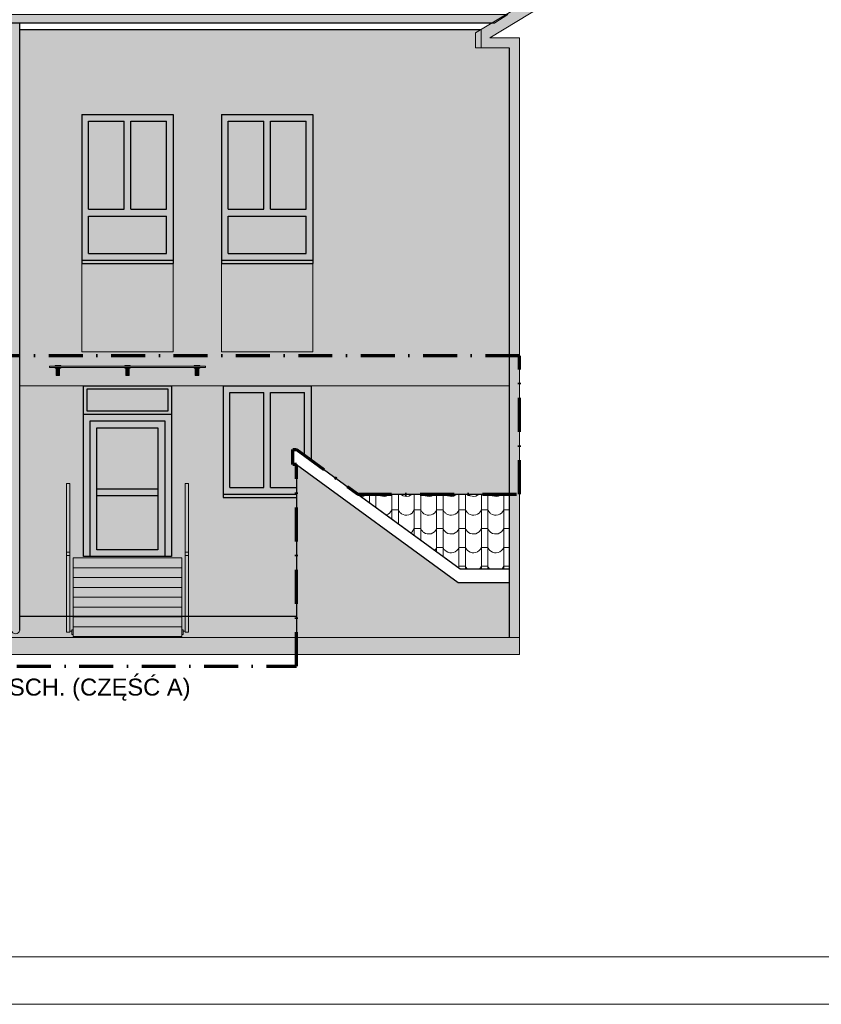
# Model space of a CAD drawing. Header units: millimetres. Extents: x -29624 to 9939, y -6894 to 6495.
# Tile 93 of 243: x -7378 to -6196, y -6894 to -5443. Entities that reach past the tile are written whole.
import ezdxf

# ---------------------------------------------------------------- set-up
doc = ezdxf.new("R2010")
doc.units = ezdxf.units.MM
doc.header["$MEASUREMENT"] = 0
doc.linetypes.add('Kropki i Kreski', pattern=[920, 500, -200, 20, -200])
for name, color, linetype in [('810-G Ogólne', 7, 'Continuous'), ('830-G Teksty Etykiety', 7, 'Continuous'), ('990-D Import IFC', 7, 'Continuous')]:
    doc.layers.add(name, color=color, linetype=linetype)
for name, color, linetype, lineweight in [('A_cienkie', 130, 'Continuous', 9), ('A_opisy', 81, 'Continuous', 13), ('A_widokowe', 160, 'Continuous', 18)]:
    doc.layers.add(name, color=color, linetype=linetype, lineweight=lineweight)
for name, color, linetype, lineweight, true_color in [('A_grafitowy', 7, 'Continuous', 5, 0x7a7a7a), ('A_szkło okna', 7, 'Continuous', 9, 0x8fe4ea), ('A_zakres opracowania', 7, 'Continuous', 70, 0xe00038)]:
    doc.layers.add(name, color=color, linetype=linetype, lineweight=lineweight, true_color=true_color)
doc.styles.add('STYL_AUTOMATYCZNY_2', font='arialbd.ttf')

# ---------------------------------------------------------------- blocks, each defined once
blk = doc.blocks.new('*X1832', base_point=(515069, 47310))
at = {"layer": '990-D Import IFC', "color": 251, "linetype": 'Continuous', "lineweight": 13, "true_color": 0x6a6a6a}
for p, q in [((532052, -49272), (532072, -49273)), ((532072, -49273), (532100, -49269)), ((532100, -49269), (532126, -49257)), ((532126, -49257), (532149, -49241)), ((532181, -49241), (532181, -49363)), ((532277, -49241), (532277, -49363)), ((532310, -49241), (532315, -49245)), ((532315, -49245), (532322, -49251)), ((532322, -49251), (532347, -49264)), ((532347, -49264), (532374, -49272)), ((532374, -49272), (532402, -49273)), ((532402, -49273), (532430, -49269)), ((532430, -49269), (532456, -49257)), ((532456, -49257), (532479, -49241)), ((532511, -49241), (532511, -49363)), ((532607, -49241), (532607, -49363)), ((532640, -49241), (532645, -49245)), ((532645, -49245), (532652, -49251)), ((532652, -49251), (532677, -49264)), ((532677, -49264), (532704, -49272)), ((532704, -49272), (532732, -49273)), ((532732, -49273), (532760, -49269)), ((532760, -49269), (532786, -49257)), ((532786, -49257), (532809, -49241)), ((532841, -49241), (532841, -49363)), ((532937, -49241), (532937, -49363)), ((532970, -49241), (532975, -49245)), ((532975, -49245), (532982, -49251)), ((532982, -49251), (533007, -49264)), ((533007, -49264), (533034, -49272)), ((533034, -49272), (533062, -49273)), ((533062, -49273), (533090, -49269)), ((533090, -49269), (533116, -49257)), ((533116, -49257), (533139, -49241)), ((533171, -49241), (533171, -49363)), ((533267, -49241), (533267, -49363)), ((533300, -49241), (533305, -49245)), ((533305, -49245), (533312, -49251)), ((533312, -49251), (533337, -49264)), ((533337, -49264), (533364, -49272)), ((533364, -49272), (533392, -49273)), ((533392, -49273), (533420, -49269)), ((533420, -49269), (533446, -49257)), ((533446, -49257), (533469, -49241)), ((533501, -49241), (533501, -49363)), ((533597, -49241), (533597, -49363)), ((533630, -49241), (533635, -49245)), ((533635, -49245), (533642, -49251)), ((533642, -49251), (533667, -49264)), ((533667, -49264), (533694, -49272)), ((533694, -49272), (533722, -49273)), ((533722, -49273), (533750, -49269)), ((533750, -49269), (533776, -49257)), ((533776, -49257), (533799, -49241)), ((533831, -49241), (533831, -49363)), ((533927, -49241), (533927, -49363)), ((533960, -49241), (533965, -49245)), ((533965, -49245), (533972, -49251)), ((533972, -49251), (533997, -49264)), ((533997, -49264), (534024, -49272)), ((534024, -49272), (534052, -49273)), ((534052, -49273), (534080, -49269)), ((534080, -49269), (534106, -49257)), ((534106, -49257), (534129, -49241)), ((534161, -49241), (534161, -49363)), ((532181, -49363), (532181, -49367)), ((532277, -49363), (532277, -49437)), ((532479, -49518), (532498, -49496)), ((532498, -49496), (532511, -49471)), ((532511, -49363), (532511, -49608)), ((532559, -49471), (532511, -49471)), ((532607, -49471), (532559, -49471)), ((532607, -49363), (532607, -49640)), ((532607, -49471), (532611, -49480)), ((532611, -49480), (532615, -49488)), ((532615, -49488), (532620, -49495)), ((532620, -49495), (532626, -49503)), ((532809, -49518), (532828, -49496)), ((532828, -49496), (532841, -49471)), ((532841, -49363), (532841, -49640)), ((532889, -49471), (532841, -49471)), ((532937, -49471), (532889, -49471)), ((532937, -49363), (532937, -49640)), ((532937, -49471), (532941, -49480)), ((532941, -49480), (532945, -49488)), ((532945, -49488), (532950, -49495)), ((532950, -49495), (532956, -49503)), ((533139, -49518), (533158, -49496)), ((533158, -49496), (533171, -49471)), ((533171, -49363), (533171, -49640)), ((533219, -49471), (533171, -49471)), ((533267, -49471), (533219, -49471)), ((533267, -49363), (533267, -49640)), ((533267, -49471), (533271, -49480)), ((533271, -49480), (533275, -49488)), ((533275, -49488), (533280, -49495)), ((533280, -49495), (533286, -49503)), ((533469, -49518), (533488, -49496)), ((533488, -49496), (533501, -49471)), ((533501, -49363), (533501, -49640)), ((533549, -49471), (533501, -49471)), ((533597, -49471), (533549, -49471)), ((533597, -49363), (533597, -49640)), ((533597, -49471), (533601, -49480)), ((533601, -49480), (533605, -49488)), ((533605, -49488), (533610, -49495)), ((533610, -49495), (533616, -49503)), ((533799, -49518), (533818, -49496)), ((533818, -49496), (533831, -49471)), ((533831, -49363), (533831, -49640)), ((533879, -49471), (533831, -49471)), ((533927, -49471), (533879, -49471)), ((533927, -49363), (533927, -49640)), ((533927, -49471), (533931, -49480)), ((533931, -49480), (533935, -49488)), ((533935, -49488), (533940, -49495)), ((533940, -49495), (533946, -49503)), ((534129, -49518), (534148, -49496)), ((534148, -49496), (534161, -49471)), ((534161, -49363), (534161, -49640)), ((534209, -49471), (534161, -49471)), ((534244, -49471), (534209, -49471)), ((532427, -49546), (532430, -49546)), ((532430, -49546), (532456, -49534)), ((532456, -49534), (532479, -49518)), ((532607, -49640), (532607, -49678)), ((532626, -49503), (532631, -49510)), ((532631, -49510), (532638, -49516)), ((532638, -49516), (532645, -49522)), ((532645, -49522), (532652, -49528)), ((532652, -49528), (532677, -49541)), ((532677, -49541), (532704, -49549)), ((532704, -49549), (532732, -49550)), ((532732, -49550), (532760, -49546)), ((532760, -49546), (532786, -49534)), ((532786, -49534), (532809, -49518)), ((532841, -49640), (532841, -49848)), ((532937, -49640), (532937, -49917)), ((532956, -49503), (532961, -49510)), ((532961, -49510), (532968, -49516)), ((532968, -49516), (532975, -49522)), ((532975, -49522), (532982, -49528)), ((532982, -49528), (533007, -49541)), ((533007, -49541), (533034, -49549)), ((533034, -49549), (533062, -49550)), ((533062, -49550), (533090, -49546)), ((533090, -49546), (533116, -49534)), ((533116, -49534), (533139, -49518)), ((533171, -49640), (533171, -49917)), ((533267, -49640), (533267, -49917)), ((533286, -49503), (533291, -49510)), ((533291, -49510), (533298, -49516)), ((533298, -49516), (533305, -49522)), ((533305, -49522), (533312, -49528)), ((533312, -49528), (533337, -49541)), ((533337, -49541), (533364, -49549)), ((533364, -49549), (533392, -49550)), ((533392, -49550), (533420, -49546)), ((533420, -49546), (533446, -49534)), ((533446, -49534), (533469, -49518)), ((533501, -49640), (533501, -49917)), ((533597, -49640), (533597, -49917)), ((533616, -49503), (533621, -49510)), ((533621, -49510), (533628, -49516)), ((533628, -49516), (533635, -49522)), ((533635, -49522), (533642, -49528)), ((533642, -49528), (533667, -49541)), ((533667, -49541), (533694, -49549)), ((533694, -49549), (533722, -49550)), ((533722, -49550), (533750, -49546)), ((533750, -49546), (533776, -49534)), ((533776, -49534), (533799, -49518)), ((533831, -49640), (533831, -49917)), ((533927, -49640), (533927, -49917)), ((533946, -49503), (533951, -49510)), ((533951, -49510), (533958, -49516)), ((533958, -49516), (533965, -49522)), ((533965, -49522), (533972, -49528)), ((533972, -49528), (533997, -49541)), ((533997, -49541), (534024, -49549)), ((534024, -49549), (534052, -49550)), ((534052, -49550), (534080, -49546)), ((534080, -49546), (534106, -49534)), ((534106, -49534), (534129, -49518)), ((534161, -49640), (534161, -49917)), ((532809, -49795), (532828, -49773)), ((532828, -49773), (532841, -49748)), ((532889, -49748), (532841, -49748)), ((532937, -49748), (532889, -49748)), ((532937, -49748), (532941, -49757)), ((532941, -49757), (532945, -49765)), ((532945, -49765), (532950, -49772)), ((532950, -49772), (532956, -49780)), ((532956, -49780), (532961, -49787)), ((532961, -49787), (532968, -49793)), ((533139, -49795), (533158, -49773)), ((533158, -49773), (533171, -49748)), ((533219, -49748), (533171, -49748)), ((533267, -49748), (533219, -49748)), ((533267, -49748), (533271, -49757)), ((533271, -49757), (533275, -49765)), ((533275, -49765), (533280, -49772)), ((533280, -49772), (533286, -49780)), ((533286, -49780), (533291, -49787)), ((533291, -49787), (533298, -49793)), ((533469, -49795), (533488, -49773)), ((533488, -49773), (533501, -49748)), ((533549, -49748), (533501, -49748)), ((533597, -49748), (533549, -49748)), ((533597, -49748), (533601, -49757)), ((533601, -49757), (533605, -49765)), ((533605, -49765), (533610, -49772)), ((533610, -49772), (533616, -49780)), ((533616, -49780), (533621, -49787)), ((533621, -49787), (533628, -49793)), ((533799, -49795), (533818, -49773)), ((533818, -49773), (533831, -49748)), ((533879, -49748), (533831, -49748)), ((533927, -49748), (533879, -49748)), ((533927, -49748), (533931, -49757)), ((533931, -49757), (533935, -49765)), ((533935, -49765), (533940, -49772)), ((533940, -49772), (533946, -49780)), ((533946, -49780), (533951, -49787)), ((533951, -49787), (533958, -49793)), ((534129, -49795), (534148, -49773)), ((534148, -49773), (534161, -49748)), ((534209, -49748), (534161, -49748)), ((534244, -49748), (534209, -49748)), ((532789, -49810), (532809, -49795)), ((532937, -49917), (532937, -49918)), ((532968, -49793), (532975, -49799)), ((532975, -49799), (532982, -49805)), ((532982, -49805), (533007, -49818)), ((533007, -49818), (533034, -49826)), ((533034, -49826), (533062, -49827)), ((533062, -49827), (533090, -49823)), ((533090, -49823), (533116, -49811)), ((533116, -49811), (533139, -49795)), ((533171, -49917), (533171, -50089)), ((533267, -49917), (533267, -50159)), ((533298, -49793), (533305, -49799)), ((533305, -49799), (533312, -49805)), ((533312, -49805), (533337, -49818)), ((533337, -49818), (533364, -49826)), ((533364, -49826), (533392, -49827)), ((533392, -49827), (533420, -49823)), ((533420, -49823), (533446, -49811)), ((533446, -49811), (533469, -49795)), ((533501, -49917), (533501, -50194)), ((533597, -49917), (533597, -50194)), ((533628, -49793), (533635, -49799)), ((533635, -49799), (533642, -49805)), ((533642, -49805), (533667, -49818)), ((533667, -49818), (533694, -49826)), ((533694, -49826), (533722, -49827)), ((533722, -49827), (533750, -49823)), ((533750, -49823), (533776, -49811)), ((533776, -49811), (533799, -49795)), ((533831, -49917), (533831, -50194)), ((533927, -49917), (533927, -50194)), ((533958, -49793), (533965, -49799)), ((533965, -49799), (533972, -49805)), ((533972, -49805), (533997, -49818)), ((533997, -49818), (534024, -49826)), ((534024, -49826), (534052, -49827)), ((534052, -49827), (534080, -49823)), ((534080, -49823), (534106, -49811)), ((534106, -49811), (534129, -49795)), ((534161, -49917), (534161, -50194)), ((533143, -50068), (533158, -50050)), ((533158, -50050), (533171, -50025)), ((533219, -50025), (533171, -50025)), ((533267, -50025), (533219, -50025)), ((533267, -50025), (533271, -50034)), ((533271, -50034), (533275, -50042)), ((533275, -50042), (533280, -50049)), ((533280, -50049), (533286, -50057)), ((533286, -50057), (533291, -50064)), ((533291, -50064), (533298, -50070)), ((533298, -50070), (533305, -50076)), ((533305, -50076), (533312, -50082)), ((533446, -50088), (533469, -50072)), ((533469, -50072), (533488, -50050)), ((533488, -50050), (533501, -50025)), ((533549, -50025), (533501, -50025)), ((533597, -50025), (533549, -50025)), ((533597, -50025), (533601, -50034)), ((533601, -50034), (533605, -50042)), ((533605, -50042), (533610, -50049)), ((533610, -50049), (533616, -50057)), ((533616, -50057), (533621, -50064)), ((533621, -50064), (533628, -50070)), ((533628, -50070), (533635, -50076)), ((533635, -50076), (533642, -50082)), ((533776, -50088), (533799, -50072)), ((533799, -50072), (533818, -50050)), ((533818, -50050), (533831, -50025)), ((533879, -50025), (533831, -50025)), ((533927, -50025), (533879, -50025)), ((533927, -50025), (533931, -50034)), ((533931, -50034), (533935, -50042)), ((533935, -50042), (533940, -50049)), ((533940, -50049), (533946, -50057)), ((533946, -50057), (533951, -50064)), ((533951, -50064), (533958, -50070)), ((533958, -50070), (533965, -50076)), ((533965, -50076), (533972, -50082)), ((534106, -50088), (534129, -50072)), ((534129, -50072), (534148, -50050)), ((534148, -50050), (534161, -50025)), ((534209, -50025), (534161, -50025)), ((534244, -50025), (534209, -50025)), ((533312, -50082), (533337, -50095)), ((533337, -50095), (533364, -50103)), ((533364, -50103), (533392, -50104)), ((533392, -50104), (533420, -50100)), ((533420, -50100), (533446, -50088)), ((533501, -50194), (533501, -50329)), ((533597, -50194), (533597, -50341)), ((533642, -50082), (533667, -50095)), ((533667, -50095), (533694, -50103)), ((533694, -50103), (533722, -50104)), ((533722, -50104), (533750, -50100)), ((533750, -50100), (533776, -50088)), ((533831, -50194), (533831, -50341)), ((533927, -50194), (533927, -50341)), ((533972, -50082), (533997, -50095)), ((533997, -50095), (534024, -50103)), ((534024, -50103), (534052, -50104)), ((534052, -50104), (534080, -50100)), ((534080, -50100), (534106, -50088)), ((534161, -50194), (534161, -50341)), ((533491, -50322), (533501, -50302)), ((533549, -50302), (533501, -50302)), ((533597, -50302), (533549, -50302)), ((533597, -50302), (533601, -50311)), ((533601, -50311), (533605, -50319)), ((533605, -50319), (533610, -50326)), ((533610, -50326), (533616, -50334)), ((533616, -50334), (533621, -50341)), ((533621, -50341), (533622, -50341)), ((533806, -50341), (533818, -50327)), ((533818, -50327), (533831, -50302)), ((533879, -50302), (533831, -50302)), ((533927, -50302), (533879, -50302)), ((533927, -50302), (533931, -50311)), ((533931, -50311), (533935, -50319)), ((533935, -50319), (533940, -50326)), ((533940, -50326), (533946, -50334)), ((533946, -50334), (533951, -50341)), ((533951, -50341), (533952, -50341)), ((534136, -50341), (534148, -50327)), ((534148, -50327), (534161, -50302)), ((534209, -50302), (534161, -50302)), ((534244, -50302), (534209, -50302))]:
    blk.add_line(p, q, dxfattribs=at)
blk = doc.blocks.new('Wypełnienie_16_3', base_point=(515069, 47310))
at = {"layer": '990-D Import IFC', "color": 251, "linetype": 'Continuous', "lineweight": 13, "true_color": 0x6a6a6a}
blk.add_blockref('*X1832', (515069, 47310), dxfattribs=at)

msp = doc.modelspace()

# ---------------------------------------------------------------- hatches: boundary and pattern name
at = {"layer": '810-G Ogólne', "linetype": 'Continuous', "lineweight": 13}
for points in [[(-6705.598, -5484.404), (-6695.598, -5484.404), (-6655.598, -5484.404), (-6655.598, -6353.481), (-6640.598, -6353.518), (-6640.598, -5484.404), (-6640.598, -5469.404), (-6684.181, -5469.404), (-6019.55, -5067.404), (-6046.137, -5067.404), (-6705.598, -5462.404)], [(-6640.786, -6378.481), (-6640.598, -6353.518), (-8374.072, -6353.481), (-8371.675, -6378.481)]]:
    msp.add_hatch(color=7, dxfattribs=at).paths.add_polyline_path(points)
at = {"layer": '990-D Import IFC', "linetype": 'Continuous', "lineweight": 5, "true_color": 0x7c7f7e}
for points in [[(-7473.598, -5447.404), (-7389.534, -5447.404), (-7389.534, -6343.364, 0.81679966), (-7377.532, -6343.364), (-7377.532, -5447.404), (-6676.935, -5447.404), (-6657.884, -5435.404), (-7473.598, -5435.404)], [(-7283.598, -5982.404), (-7153.598, -5982.404), (-7153.598, -6234.404), (-7283.598, -6234.404)]]:
    msp.add_hatch(color=8, dxfattribs=at).paths.add_polyline_path(points)
at = {"layer": '990-D Import IFC', "linetype": 'Continuous', "lineweight": 5, "true_color": 0xf0ede3}
h = msp.add_hatch(color=7, dxfattribs=at)
h.paths.add_polyline_path([(-7377.532, -5457.404), (-7377.532, -5982.404), (-7286.098, -5982.404), (-6945.098, -5982.404), (-6655.598, -5982.404), (-6655.598, -5582.404), (-6655.598, -5484.404), (-6697.251, -5484.404), (-6697.251, -5457.404), (-7286.098, -5457.404)])
h.paths.add_polyline_path([(-7286.098, -5582.404), (-7151.098, -5582.404), (-7151.098, -5932.404), (-7286.098, -5932.404)], flags=0)
h.paths.add_polyline_path([(-7080.098, -5582.404), (-6945.098, -5582.404), (-6945.098, -5932.404), (-7080.098, -5932.404)], flags=0)
at = {"layer": '990-D Import IFC', "linetype": 'Continuous', "lineweight": 5, "true_color": 0x7c7f7e}
h = msp.add_hatch(color=8, dxfattribs=at)
h.paths.add_polyline_path([(-7286.098, -5802.404), (-7151.098, -5802.404), (-7151.098, -5582.404), (-7286.098, -5582.404)])
h.paths.add_polyline_path([(-7276.098, -5787.404), (-7276.098, -5732.404), (-7161.098, -5732.404), (-7161.098, -5787.404)], flags=0)
h.paths.add_polyline_path([(-7276.098, -5722.404), (-7276.098, -5592.404), (-7223.598, -5592.404), (-7223.598, -5722.404)], flags=0)
h.paths.add_polyline_path([(-7213.598, -5722.404), (-7213.598, -5592.404), (-7161.098, -5592.404), (-7161.098, -5722.404)], flags=0)
h = msp.add_hatch(color=8, dxfattribs=at)
h.paths.add_polyline_path([(-7080.098, -5802.404), (-6945.098, -5802.404), (-6945.098, -5582.404), (-7080.098, -5582.404)])
h.paths.add_polyline_path([(-7070.098, -5787.404), (-7070.098, -5732.404), (-6955.098, -5732.404), (-6955.098, -5787.404)], flags=0)
h.paths.add_polyline_path([(-7070.098, -5722.404), (-7070.098, -5592.404), (-7017.598, -5592.404), (-7017.598, -5722.404)], flags=0)
h.paths.add_polyline_path([(-7007.598, -5722.404), (-7007.598, -5592.404), (-6955.098, -5592.404), (-6955.098, -5722.404)], flags=0)
at = {"layer": '990-D Import IFC', "linetype": 'Continuous', "lineweight": 0, "true_color": 0xe6f5fb}
for points in [[(-7276.098, -5592.404), (-7276.098, -5722.404), (-7223.598, -5722.404), (-7223.598, -5592.404)], [(-7213.598, -5592.404), (-7213.598, -5722.404), (-7161.098, -5722.404), (-7161.098, -5592.404)], [(-7070.098, -5592.404), (-7070.098, -5722.404), (-7017.598, -5722.404), (-7017.598, -5592.404)], [(-7007.598, -5592.404), (-7007.598, -5722.404), (-6955.098, -5722.404), (-6955.098, -5592.404)], [(-7276.098, -5732.404), (-7276.098, -5787.404), (-7161.098, -5787.404), (-7161.098, -5732.404)], [(-7070.098, -5732.404), (-7070.098, -5787.404), (-6955.098, -5787.404), (-6955.098, -5732.404)], [(-7067.598, -5992.404), (-7067.598, -6132.404), (-7017.598, -6132.404), (-7017.598, -5992.404)], [(-7007.598, -6132.404), (-6969.272, -6132.404), (-6969.272, -6098.717), (-6974.772, -6098.717), (-6974.772, -6076.676), (-6969.241, -6076.676), (-6957.598, -6085.207), (-6957.598, -5992.404), (-7007.598, -5992.404)]]:
    msp.add_hatch(color=7, dxfattribs=at).paths.add_polyline_path(points)
at = {"layer": '990-D Import IFC', "linetype": 'Continuous', "lineweight": 5, "true_color": 0xffcb2d}
for points in [[(-7286.098, -5802.404), (-7286.098, -5932.404), (-7283.598, -5932.404), (-7151.098, -5932.404), (-7151.098, -5802.404), (-7283.598, -5802.404)], [(-7080.098, -5802.404), (-7080.098, -5932.404), (-7077.598, -5932.404), (-6945.098, -5932.404), (-6945.098, -5802.404), (-7077.598, -5802.404)]]:
    msp.add_hatch(color=40, dxfattribs=at).paths.add_polyline_path(points)
at = {"layer": '990-D Import IFC', "linetype": 'Continuous', "lineweight": 5, "true_color": 0xc8c8bf}
for points in [[(-7283.598, -5982.404), (-7377.532, -5982.404), (-7377.532, -6322.404), (-7230.306, -6322.404), (-7140.306, -6322.404), (-6969.272, -6322.404), (-6969.272, -6147.404), (-7077.598, -6147.404), (-7077.598, -5982.404), (-7153.598, -5982.404), (-7153.598, -6234.404), (-7283.598, -6234.404)], [(-6879.116, -6142.404), (-6655.598, -6142.404), (-6655.598, -5982.404), (-6947.598, -5982.404), (-6947.598, -6092.495)], [(-6969.272, -6353.481), (-6655.598, -6353.481), (-6655.598, -6272.404), (-6730.948, -6272.404), (-6969.272, -6098.717)]]:
    msp.add_hatch(color=9, dxfattribs=at).paths.add_polyline_path(points)
at = {"layer": '990-D Import IFC', "linetype": 'Continuous', "lineweight": 0, "true_color": 0xe6f5fb}
h = msp.add_hatch(color=7, dxfattribs=at)
h.paths.add_polyline_path([(-7263.598, -6044.404), (-7263.598, -6134.404), (-7173.598, -6134.404), (-7173.598, -6044.404)])
h.paths.add_polyline_path([(-7158.598, -6019.404), (-7158.598, -5987.404), (-7278.598, -5987.404), (-7278.598, -6019.404)])
at = {"layer": '990-D Import IFC', "linetype": 'Continuous', "lineweight": 5, "true_color": 0x7c7f7e}
h = msp.add_hatch(color=8, dxfattribs=at)
h.paths.add_polyline_path([(-7077.598, -5982.404), (-7077.598, -6147.404), (-6969.272, -6147.404), (-6969.272, -6132.404), (-7007.598, -6132.404), (-7007.598, -5992.404), (-6957.598, -5992.404), (-6957.598, -6085.207), (-6947.598, -6092.495), (-6947.598, -5982.404)])
h.paths.add_polyline_path([(-7067.598, -6132.404), (-7067.598, -5992.404), (-7017.598, -5992.404), (-7017.598, -6132.404)], flags=0)
at = {"layer": '990-D Import IFC', "linetype": 'Continuous', "lineweight": 5, "true_color": 0xa65e2f}
h = msp.add_hatch(color=25, dxfattribs=at)
edge = h.paths.add_edge_path()
edge.add_line((-8217.598, -6322.404), (-8217.598, -6353.481))
edge.add_line((-8217.598, -6353.481), (-6969.272, -6353.481))
edge.add_line((-6969.272, -6353.481), (-6969.272, -6322.404))
edge.add_line((-6969.272, -6322.404), (-7140.306, -6322.404))
edge.add_line((-7140.306, -6322.404), (-7140.306, -6322.404))
edge.add_line((-7140.306, -6322.404), (-7230.306, -6322.404))
edge.add_line((-7230.306, -6322.404), (-7230.306, -6322.404))
edge.add_line((-7230.306, -6322.404), (-7377.532, -6322.404))
edge.add_line((-7377.532, -6322.404), (-7377.532, -6343.364))
edge.add_arc((-7383.533, -6342.142), 6.124, 191.516122, 348.483878, ccw=False)
edge.add_line((-7389.534, -6343.364), (-7389.534, -6322.404))
edge.add_line((-7389.534, -6322.404), (-7498.27, -6322.404))
edge.add_line((-7498.27, -6322.404), (-7498.27, -6341.4))
edge.add_arc((-7504.271, -6340.177), 6.124, 191.516122, 348.483878, ccw=False)
edge.add_line((-7510.272, -6341.4), (-7510.272, -6322.404))
edge.add_line((-7510.272, -6322.404), (-8178.89, -6322.404))
edge.add_line((-8178.89, -6322.404), (-8178.89, -6341.4))
edge.add_arc((-8184.891, -6340.177), 6.124, 191.516122, 348.483878, ccw=False)
edge.add_line((-8190.893, -6341.4), (-8190.893, -6322.404))
edge.add_line((-8190.893, -6322.404), (-8217.598, -6322.404))
at = {"layer": 'A_grafitowy', "lineweight": 9}
h = msp.add_hatch(color=256, dxfattribs=at)
h.dxf.hatch_style = 1
h.paths.add_polyline_path([(-7317.098, -5952.543), (-7325.098, -5952.543), (-7325.098, -5953.594), (-7317.098, -5953.594)])
h.paths.add_polyline_path([(-7317.098, -5955.594), (-7325.098, -5955.594), (-7325.098, -5956.644), (-7321.598, -5956.644), (-7321.598, -5956.404), (-7320.598, -5956.404), (-7320.598, -5956.644), (-7317.098, -5956.644)])
h.paths.add_polyline_path([(-7320.598, -5956.404), (-7321.598, -5956.404), (-7321.598, -5964.404), (-7320.598, -5964.404)])
h.paths.add_polyline_path([(-7321.598, -5956.644), (-7322.098, -5956.644), (-7322.098, -5959.242, 0.26794919), (-7321.598, -5960.108)])
h.paths.add_polyline_path([(-7320.098, -5956.644), (-7320.598, -5956.644), (-7320.598, -5960.108, 0.26794919), (-7320.098, -5959.242)])
h.paths.add_polyline_path([(-7320.598, -5964.404), (-7321.598, -5964.404), (-7321.598, -5966.404), (-7320.598, -5966.404)])
h = msp.add_hatch(color=256, dxfattribs=at)
h.dxf.hatch_style = 1
h.paths.add_polyline_path([(-7323.598, -5955.404), (-7318.598, -5955.404), (-7318.598, -5967.404), (-7323.598, -5967.404)])
h = msp.add_hatch(color=256, dxfattribs=at)
h.dxf.hatch_style = 1
h.paths.add_polyline_path([(-7214.598, -5952.543), (-7222.598, -5952.543), (-7222.598, -5953.594), (-7214.598, -5953.594)])
h.paths.add_polyline_path([(-7214.598, -5955.594), (-7222.598, -5955.594), (-7222.598, -5956.644), (-7219.098, -5956.644), (-7219.098, -5956.404), (-7218.098, -5956.404), (-7218.098, -5956.644), (-7214.598, -5956.644)])
h.paths.add_polyline_path([(-7218.098, -5956.404), (-7219.098, -5956.404), (-7219.098, -5964.404), (-7218.098, -5964.404)])
h.paths.add_polyline_path([(-7219.098, -5956.644), (-7219.598, -5956.644), (-7219.598, -5959.242, 0.26794919), (-7219.098, -5960.108)])
h.paths.add_polyline_path([(-7217.598, -5956.644), (-7218.098, -5956.644), (-7218.098, -5960.108, 0.26794919), (-7217.598, -5959.242)])
h.paths.add_polyline_path([(-7218.098, -5964.404), (-7219.098, -5964.404), (-7219.098, -5966.404), (-7218.098, -5966.404)])
h = msp.add_hatch(color=256, dxfattribs=at)
h.dxf.hatch_style = 1
h.paths.add_polyline_path([(-7221.098, -5955.404), (-7216.098, -5955.404), (-7216.098, -5967.404), (-7221.098, -5967.404)])
h = msp.add_hatch(color=256, dxfattribs=at)
h.dxf.hatch_style = 1
h.paths.add_polyline_path([(-7120.098, -5952.543), (-7112.098, -5952.543), (-7112.098, -5953.594), (-7120.098, -5953.594)])
h.paths.add_polyline_path([(-7120.098, -5955.594), (-7112.098, -5955.594), (-7112.098, -5956.644), (-7115.598, -5956.644), (-7115.598, -5956.404), (-7116.598, -5956.404), (-7116.598, -5956.644), (-7120.098, -5956.644)])
h.paths.add_polyline_path([(-7116.598, -5956.404), (-7115.598, -5956.404), (-7115.598, -5964.404), (-7116.598, -5964.404)])
h.paths.add_polyline_path([(-7115.598, -5956.644), (-7115.098, -5956.644), (-7115.098, -5959.242, -0.26794919), (-7115.598, -5960.108)])
h.paths.add_polyline_path([(-7117.098, -5956.644), (-7116.598, -5956.644), (-7116.598, -5960.108, -0.26794919), (-7117.098, -5959.242)])
h.paths.add_polyline_path([(-7116.598, -5964.404), (-7115.598, -5964.404), (-7115.598, -5966.404), (-7116.598, -5966.404)])
h = msp.add_hatch(color=256, dxfattribs=at)
h.dxf.hatch_style = 1
h.paths.add_polyline_path([(-7113.598, -5955.404), (-7118.598, -5955.404), (-7118.598, -5967.404), (-7113.598, -5967.404)])
at = {"layer": 'A_grafitowy'}
h = msp.add_hatch(color=256, dxfattribs=at)
h.dxf.hatch_style = 1
h.paths.add_polyline_path([(-7298.598, -6342.404), (-7300.598, -6342.404), (-7300.598, -6349.404), (-7298.598, -6349.404)])
h.paths.add_polyline_path([(-7303.598, -6232.904), (-7308.598, -6232.904), (-7308.598, -6345.904), (-7303.598, -6345.904)])
h.paths.add_polyline_path([(-7303.598, -6227.904), (-7308.598, -6227.904), (-7308.598, -6232.904), (-7303.598, -6232.904)])
h.paths.add_polyline_path([(-7303.598, -6227.904), (-7308.598, -6227.904), (-7308.598, -6126.404), (-7303.598, -6126.404)])
h = msp.add_hatch(color=256, dxfattribs=at)
h.dxf.hatch_style = 1
h.paths.add_polyline_path([(-7138.598, -6342.404), (-7136.598, -6342.404), (-7136.598, -6349.404), (-7138.598, -6349.404)])
h.paths.add_polyline_path([(-7133.598, -6232.904), (-7128.598, -6232.904), (-7128.598, -6345.904), (-7133.598, -6345.904)])
h.paths.add_polyline_path([(-7133.598, -6227.904), (-7128.598, -6227.904), (-7128.598, -6232.904), (-7133.598, -6232.904)])
h.paths.add_polyline_path([(-7133.598, -6227.904), (-7128.598, -6227.904), (-7128.598, -6126.404), (-7133.598, -6126.404)])
at = {"layer": 'A_grafitowy', "true_color": 0xa1a1a1}
h = msp.add_hatch(color=253, dxfattribs=at)
h.dxf.hatch_style = 1
h.paths.add_polyline_path([(-7298.598, -6236.404), (-7138.598, -6236.404), (-7138.598, -6250.904), (-7298.598, -6250.904)])
h.paths.add_polyline_path([(-7298.598, -6250.904), (-7138.598, -6250.904), (-7138.598, -6352.404), (-7298.598, -6352.404)])
at = {"layer": 'A_szkło okna'}
h = msp.add_hatch(color=256, dxfattribs=at)
h.dxf.hatch_style = 1
h.paths.add_polyline_path([(-7333.598, -5955.594), (-7103.598, -5955.594), (-7103.598, -5953.594), (-7333.598, -5953.594)])

# ---------------------------------------------------------------- linework, layer by layer
at = {"layer": '810-G Ogólne', "color": 7, "linetype": 'Continuous', "lineweight": 25}
for p, q in [((-7473.598, -5447.404), (-6676.935, -5447.404)), ((-7377.532, -6343.364), (-7377.532, -5447.404)), ((-7377.532, -5457.404), (-6697.251, -5457.404)), ((-6655.598, -5484.404), (-6655.598, -6353.481)), ((-7286.098, -5582.404), (-7151.098, -5582.404)), ((-7286.098, -5582.404), (-7286.098, -5802.404)), ((-7151.098, -5582.404), (-7151.098, -5802.404)), ((-7080.098, -5582.404), (-6945.098, -5582.404)), ((-7080.098, -5582.404), (-7080.098, -5802.404)), ((-6945.098, -5582.404), (-6945.098, -5802.404)), ((-7276.098, -5592.404), (-7223.598, -5592.404)), ((-7276.098, -5722.404), (-7276.098, -5592.404)), ((-7223.598, -5722.404), (-7223.598, -5592.404)), ((-7213.598, -5722.404), (-7213.598, -5592.404)), ((-7213.598, -5592.404), (-7161.098, -5592.404)), ((-7161.098, -5722.404), (-7161.098, -5592.404)), ((-7070.098, -5592.404), (-7017.598, -5592.404)), ((-7070.098, -5722.404), (-7070.098, -5592.404)), ((-7017.598, -5722.404), (-7017.598, -5592.404)), ((-7007.598, -5722.404), (-7007.598, -5592.404)), ((-7007.598, -5592.404), (-6955.098, -5592.404)), ((-6955.098, -5722.404), (-6955.098, -5592.404)), ((-7276.098, -5722.404), (-7223.598, -5722.404)), ((-7276.098, -5787.404), (-7276.098, -5732.404)), ((-7276.098, -5732.404), (-7161.098, -5732.404)), ((-7213.598, -5722.404), (-7161.098, -5722.404)), ((-7161.098, -5787.404), (-7161.098, -5732.404)), ((-7070.098, -5722.404), (-7017.598, -5722.404)), ((-7070.098, -5787.404), (-7070.098, -5732.404)), ((-7070.098, -5732.404), (-6955.098, -5732.404)), ((-7007.598, -5722.404), (-6955.098, -5722.404)), ((-6955.098, -5787.404), (-6955.098, -5732.404)), ((-7276.098, -5787.404), (-7161.098, -5787.404)), ((-7070.098, -5787.404), (-6955.098, -5787.404)), ((-7286.098, -5797.404), (-7151.098, -5797.404)), ((-7286.098, -5802.404), (-7151.098, -5802.404)), ((-7080.098, -5797.404), (-6945.098, -5797.404)), ((-7080.098, -5802.404), (-6945.098, -5802.404)), ((-7077.598, -5982.404), (-6947.598, -5982.404)), ((-7077.598, -5982.404), (-7077.598, -6147.404)), ((-7067.598, -5992.404), (-7017.598, -5992.404)), ((-7067.598, -6132.404), (-7067.598, -5992.404)), ((-7017.598, -6132.404), (-7017.598, -5992.404)), ((-7007.598, -6132.404), (-7007.598, -5992.404)), ((-7007.598, -5992.404), (-6957.598, -5992.404)), ((-6957.598, -6085.207), (-6957.598, -5992.404)), ((-6947.598, -5982.404), (-6947.598, -6092.495)), ((-7283.598, -6024.404), (-7153.598, -6024.404)), ((-6974.772, -6076.676), (-6974.772, -6098.717)), ((-6974.772, -6076.676), (-6969.241, -6076.676)), ((-6969.241, -6076.722), (-6728.18, -6252.404)), ((-6969.272, -6098.717), (-6974.772, -6098.717)), ((-6969.272, -6098.717), (-6969.272, -6353.481)), ((-6969.272, -6098.717), (-6730.948, -6272.404)), ((-7263.598, -6134.404), (-7173.598, -6134.404)), ((-7067.598, -6132.404), (-7017.598, -6132.404)), ((-7007.598, -6132.404), (-6969.272, -6132.404)), ((-7263.598, -6144.404), (-7173.598, -6144.404)), ((-7077.598, -6142.404), (-6969.272, -6142.404)), ((-7077.598, -6147.404), (-6969.272, -6147.404)), ((-6879.116, -6142.404), (-6655.598, -6142.404)), ((-6728.18, -6252.404), (-6655.598, -6252.404)), ((-6730.948, -6272.404), (-6655.598, -6272.404)), ((-7377.532, -6322.404), (-7230.306, -6322.404)), ((-7140.306, -6322.404), (-6969.272, -6322.404))]:
    msp.add_line(p, q, dxfattribs=at)
at = {"layer": '810-G Ogólne', "color": 7, "linetype": 'Continuous', "lineweight": 13}
for points in [[(-6705.598, -5484.404), (-6705.598, -5462.404), (-6046.137, -5067.404), (-6019.55, -5067.404), (-6684.181, -5469.404), (-6640.598, -5469.404), (-6640.598, -5484.404), (-6640.598, -6353.518), (-6655.598, -6353.481), (-6655.598, -5484.404), (-6695.598, -5484.404)], [(-6640.786, -6378.481), (-8371.675, -6378.481), (-8374.072, -6353.481), (-6640.598, -6353.518)]]:
    msp.add_lwpolyline(points, close=True, dxfattribs=at)
at = {"layer": '810-G Ogólne', "color": 7, "linetype": 'Continuous', "lineweight": 25}
for points in [[(-7283.598, -5982.404), (-7153.598, -5982.404), (-7153.598, -6234.404), (-7283.598, -6234.404)], [(-7278.598, -6019.404), (-7158.598, -6019.404), (-7158.598, -5987.404), (-7278.598, -5987.404)], [(-7263.598, -6044.404), (-7173.598, -6044.404), (-7173.598, -6224.404), (-7263.598, -6224.404)]]:
    msp.add_lwpolyline(points, close=True, dxfattribs=at)
msp.add_lwpolyline([(-7273.598, -6234.404), (-7273.598, -6034.404), (-7163.598, -6034.404), (-7163.598, -6234.404)], dxfattribs=at)
at = {"layer": '990-D Import IFC', "color": 7, "linetype": 'Continuous', "lineweight": 13}
for points in [[(-7473.598, -5447.404), (-7473.598, -5435.404), (-6657.884, -5435.404), (-6676.935, -5447.404), (-7377.532, -5447.404), (-7377.532, -6343.364, -0.81679966), (-7389.534, -6343.364), (-7389.534, -5447.404)], [(-8217.598, -6322.404), (-8190.893, -6322.404), (-8190.893, -6341.4, 0.8167997), (-8178.89, -6341.4), (-8178.89, -6322.404), (-7510.272, -6322.404), (-7510.272, -6341.4, 0.8167997), (-7498.27, -6341.4), (-7498.27, -6322.404), (-7389.534, -6322.404), (-7389.534, -6343.364, 0.8167997), (-7377.532, -6343.364), (-7377.532, -6322.404), (-7230.306, -6322.404), (-7230.306, -6322.404), (-7140.306, -6322.404), (-7140.306, -6322.404), (-6969.272, -6322.404), (-6969.272, -6353.481), (-8217.598, -6353.481)]]:
    msp.add_lwpolyline(points, format="xyb", close=True, dxfattribs=at)
for points in [[(-7377.532, -5457.404), (-7286.098, -5457.404), (-6697.251, -5457.404), (-6697.251, -5484.404), (-6655.598, -5484.404), (-6655.598, -5582.404), (-6655.598, -5982.404), (-6945.098, -5982.404), (-7286.098, -5982.404), (-7377.532, -5982.404)], [(-7286.098, -5802.404), (-7151.098, -5802.404), (-7151.098, -5582.404), (-7286.098, -5582.404)], [(-7286.098, -5582.404), (-7286.098, -5932.404), (-7151.098, -5932.404), (-7151.098, -5582.404)], [(-7080.098, -5802.404), (-6945.098, -5802.404), (-6945.098, -5582.404), (-7080.098, -5582.404)], [(-7080.098, -5582.404), (-7080.098, -5932.404), (-6945.098, -5932.404), (-6945.098, -5582.404)], [(-7276.098, -5722.404), (-7223.598, -5722.404), (-7223.598, -5592.404), (-7276.098, -5592.404)], [(-7276.098, -5592.404), (-7223.598, -5592.404), (-7223.598, -5722.404), (-7276.098, -5722.404)], [(-7213.598, -5722.404), (-7161.098, -5722.404), (-7161.098, -5592.404), (-7213.598, -5592.404)], [(-7213.598, -5592.404), (-7161.098, -5592.404), (-7161.098, -5722.404), (-7213.598, -5722.404)], [(-7070.098, -5722.404), (-7017.598, -5722.404), (-7017.598, -5592.404), (-7070.098, -5592.404)], [(-7070.098, -5592.404), (-7017.598, -5592.404), (-7017.598, -5722.404), (-7070.098, -5722.404)], [(-7007.598, -5722.404), (-6955.098, -5722.404), (-6955.098, -5592.404), (-7007.598, -5592.404)], [(-7007.598, -5592.404), (-6955.098, -5592.404), (-6955.098, -5722.404), (-7007.598, -5722.404)], [(-7276.098, -5787.404), (-7161.098, -5787.404), (-7161.098, -5732.404), (-7276.098, -5732.404)], [(-7276.098, -5732.404), (-7161.098, -5732.404), (-7161.098, -5787.404), (-7276.098, -5787.404)], [(-7070.098, -5787.404), (-6955.098, -5787.404), (-6955.098, -5732.404), (-7070.098, -5732.404)], [(-7070.098, -5732.404), (-6955.098, -5732.404), (-6955.098, -5787.404), (-7070.098, -5787.404)], [(-7286.098, -5802.404), (-7286.098, -5932.404), (-7283.598, -5932.404), (-7151.098, -5932.404), (-7151.098, -5802.404), (-7283.598, -5802.404)], [(-7080.098, -5802.404), (-7080.098, -5932.404), (-7077.598, -5932.404), (-6945.098, -5932.404), (-6945.098, -5802.404), (-7077.598, -5802.404)], [(-7283.598, -5982.404), (-7377.532, -5982.404), (-7377.532, -6322.404), (-7230.306, -6322.404), (-7230.306, -6322.404), (-7140.306, -6322.404), (-7140.306, -6322.404), (-6969.272, -6322.404), (-6969.272, -6147.404), (-7077.598, -6147.404), (-7077.598, -5982.404), (-7153.598, -5982.404), (-7153.598, -6234.404), (-7283.598, -6234.404)], [(-7077.598, -5982.404), (-6947.598, -5982.404), (-6947.598, -6092.495), (-6957.598, -6085.207), (-6957.598, -5992.404), (-7007.598, -5992.404), (-7007.598, -6132.404), (-6969.272, -6132.404), (-6969.272, -6147.404), (-7077.598, -6147.404)], [(-7067.598, -6132.404), (-7067.598, -5992.404), (-7017.598, -5992.404), (-7017.598, -6132.404)], [(-7067.598, -5992.404), (-7017.598, -5992.404), (-7017.598, -6132.404), (-7067.598, -6132.404)], [(-7007.598, -6132.404), (-6969.272, -6132.404), (-6969.272, -6098.717), (-6974.772, -6098.717), (-6974.772, -6076.676), (-6969.241, -6076.676), (-6957.598, -6085.207), (-6957.598, -5992.404), (-7007.598, -5992.404)], [(-6879.116, -6142.404), (-6655.598, -6142.404), (-6655.598, -5982.404), (-6947.598, -5982.404), (-6947.598, -6092.495)], [(-6969.272, -6353.481), (-6655.598, -6353.481), (-6655.598, -6272.404), (-6730.948, -6272.404), (-6969.272, -6098.717)], [(-6655.598, -6252.404), (-6728.18, -6252.404), (-6879.116, -6142.404), (-6655.598, -6142.404)]]:
    msp.add_lwpolyline(points, close=True, dxfattribs=at)
at = {"layer": 'A_cienkie', "lineweight": 9}
for p, q in [((-7103.598, -5953.594), (-7333.598, -5953.594)), ((-7333.598, -5953.594), (-7333.598, -5955.594)), ((-7333.598, -5955.594), (-7103.598, -5955.594)), ((-7317.098, -5952.543), (-7325.098, -5952.543)), ((-7325.098, -5952.543), (-7325.098, -5953.594)), ((-7325.098, -5953.594), (-7317.098, -5953.594)), ((-7317.098, -5955.594), (-7325.098, -5955.594)), ((-7325.098, -5955.594), (-7325.098, -5956.644)), ((-7325.098, -5956.644), (-7321.598, -5956.644)), ((-7323.598, -5955.404), (-7318.598, -5955.404)), ((-7323.598, -5967.404), (-7323.598, -5955.404)), ((-7322.098, -5959.242), (-7322.098, -5956.644)), ((-7321.598, -5956.404), (-7320.598, -5956.404)), ((-7321.598, -5964.404), (-7321.598, -5956.404)), ((-7320.598, -5964.404), (-7321.598, -5964.404)), ((-7321.598, -5964.404), (-7320.598, -5964.404)), ((-7321.598, -5966.404), (-7321.598, -5964.404)), ((-7320.598, -5956.404), (-7320.598, -5964.404)), ((-7320.598, -5956.644), (-7317.098, -5956.644)), ((-7320.598, -5964.404), (-7320.598, -5966.404)), ((-7320.098, -5956.644), (-7320.098, -5959.242)), ((-7318.598, -5955.404), (-7318.598, -5967.404)), ((-7317.098, -5953.594), (-7317.098, -5952.543)), ((-7317.098, -5956.644), (-7317.098, -5955.594)), ((-7214.598, -5952.543), (-7222.598, -5952.543)), ((-7222.598, -5952.543), (-7222.598, -5953.594)), ((-7222.598, -5953.594), (-7214.598, -5953.594)), ((-7214.598, -5955.594), (-7222.598, -5955.594)), ((-7222.598, -5955.594), (-7222.598, -5956.644)), ((-7222.598, -5956.644), (-7219.098, -5956.644)), ((-7221.098, -5955.404), (-7216.098, -5955.404)), ((-7221.098, -5967.404), (-7221.098, -5955.404)), ((-7219.598, -5959.242), (-7219.598, -5956.644)), ((-7219.098, -5956.404), (-7218.098, -5956.404)), ((-7219.098, -5964.404), (-7219.098, -5956.404)), ((-7218.098, -5964.404), (-7219.098, -5964.404)), ((-7219.098, -5964.404), (-7218.098, -5964.404)), ((-7219.098, -5966.404), (-7219.098, -5964.404)), ((-7218.098, -5956.404), (-7218.098, -5964.404)), ((-7218.098, -5956.644), (-7214.598, -5956.644)), ((-7218.098, -5964.404), (-7218.098, -5966.404)), ((-7217.598, -5956.644), (-7217.598, -5959.242)), ((-7216.098, -5955.404), (-7216.098, -5967.404)), ((-7214.598, -5953.594), (-7214.598, -5952.543)), ((-7214.598, -5956.644), (-7214.598, -5955.594)), ((-7120.098, -5953.594), (-7120.098, -5952.543)), ((-7120.098, -5952.543), (-7112.098, -5952.543)), ((-7112.098, -5953.594), (-7120.098, -5953.594)), ((-7120.098, -5956.644), (-7120.098, -5955.594)), ((-7120.098, -5955.594), (-7112.098, -5955.594)), ((-7116.598, -5956.644), (-7120.098, -5956.644)), ((-7113.598, -5955.404), (-7118.598, -5955.404)), ((-7118.598, -5955.404), (-7118.598, -5967.404)), ((-7117.098, -5956.644), (-7117.098, -5959.242)), ((-7115.598, -5956.404), (-7116.598, -5956.404)), ((-7116.598, -5956.404), (-7116.598, -5964.404)), ((-7116.598, -5964.404), (-7115.598, -5964.404)), ((-7115.598, -5964.404), (-7116.598, -5964.404)), ((-7116.598, -5964.404), (-7116.598, -5966.404)), ((-7115.598, -5964.404), (-7115.598, -5956.404)), ((-7112.098, -5956.644), (-7115.598, -5956.644)), ((-7115.598, -5966.404), (-7115.598, -5964.404)), ((-7115.098, -5959.242), (-7115.098, -5956.644)), ((-7113.598, -5967.404), (-7113.598, -5955.404)), ((-7112.098, -5952.543), (-7112.098, -5953.594)), ((-7112.098, -5955.594), (-7112.098, -5956.644)), ((-7103.598, -5955.594), (-7103.598, -5953.594)), ((-7318.598, -5967.404), (-7323.598, -5967.404)), ((-7320.598, -5966.404), (-7321.598, -5966.404)), ((-7216.098, -5967.404), (-7221.098, -5967.404)), ((-7218.098, -5966.404), (-7219.098, -5966.404)), ((-7118.598, -5967.404), (-7113.598, -5967.404)), ((-7116.598, -5966.404), (-7115.598, -5966.404))]:
    msp.add_line(p, q, dxfattribs=at)
at = {"layer": 'A_cienkie'}
for p, q in [((-7300.598, -6344.404), (-7303.598, -6344.404)), ((-7136.598, -6344.404), (-7133.598, -6344.404))]:
    msp.add_line(p, q, dxfattribs=at)
for points in [[(-7303.598, -6227.904), (-7308.598, -6227.904), (-7308.598, -6126.404), (-7303.598, -6126.404)], [(-7133.598, -6227.904), (-7128.598, -6227.904), (-7128.598, -6126.404), (-7133.598, -6126.404)], [(-7303.598, -6227.904), (-7308.598, -6227.904), (-7308.598, -6232.904), (-7303.598, -6232.904)], [(-7303.598, -6232.904), (-7308.598, -6232.904), (-7308.598, -6345.904), (-7303.598, -6345.904)], [(-7133.598, -6227.904), (-7128.598, -6227.904), (-7128.598, -6232.904), (-7133.598, -6232.904)], [(-7133.598, -6232.904), (-7128.598, -6232.904), (-7128.598, -6345.904), (-7133.598, -6345.904)], [(-7298.598, -6342.404), (-7300.598, -6342.404), (-7300.598, -6349.404), (-7298.598, -6349.404)], [(-7138.598, -6342.404), (-7136.598, -6342.404), (-7136.598, -6349.404), (-7138.598, -6349.404)]]:
    msp.add_lwpolyline(points, close=True, dxfattribs=at)
at = {"layer": 'A_cienkie', "lineweight": 9}
for centre, start, end in [((-7321.098, -5959.242), 180, 240), ((-7321.098, -5959.242), 300, 0), ((-7218.598, -5959.242), 180, 240), ((-7218.598, -5959.242), 300, 0), ((-7116.098, -5959.242), 180, 240), ((-7116.098, -5959.242), 300, 0)]:
    msp.add_arc(centre, 1, start, end, dxfattribs=at)
at = {"layer": 'A_opisy'}
for points in [[(-8889.216, -2694.381), (-2689.216, -2694.381), (-2689.216, -6894.381), (-8889.216, -6894.381)], [(-8689.216, -2764.381), (-2759.216, -2764.381), (-2759.216, -6824.381), (-8689.216, -6824.381)]]:
    msp.add_lwpolyline(points, close=True, dxfattribs=at)
at = {"layer": 'A_widokowe'}
for p, q in [((-7298.598, -6265.404), (-7138.598, -6265.404)), ((-7298.598, -6279.904), (-7138.598, -6279.904)), ((-7298.598, -6294.404), (-7138.598, -6294.404)), ((-7298.598, -6308.904), (-7138.598, -6308.904)), ((-7298.598, -6323.404), (-7138.598, -6323.404)), ((-7298.598, -6337.904), (-7138.598, -6337.904))]:
    msp.add_line(p, q, dxfattribs=at)
for points in [[(-7298.598, -6236.404), (-7138.598, -6236.404), (-7138.598, -6250.904), (-7298.598, -6250.904)], [(-7298.598, -6250.904), (-7138.598, -6250.904), (-7138.598, -6352.404), (-7298.598, -6352.404)]]:
    msp.add_lwpolyline(points, close=True, dxfattribs=at)
at = {"layer": 'A_zakres opracowania', "linetype": 'Kropki i Kreski', "ltscale": 0.1}
msp.add_lwpolyline([(-6640.598, -6142.404), (-6640.598, -5938.404), (-7464.75, -5938.404), (-7424.568, -5960.404), (-7424.568, -5982.404), (-7473.598, -5982.404), (-7473.598, -6395.95), (-6969.272, -6395.95), (-6969.272, -6098.717), (-6974.772, -6098.717), (-6974.772, -6076.676), (-6969.241, -6076.722), (-6879.116, -6142.404)], close=True, dxfattribs=at)

# ---------------------------------------------------------------- block references
at = {"layer": '990-D Import IFC', "color": 251, "linetype": 'Continuous', "lineweight": 13, "true_color": 0x6a6a6a, "xscale": 0.1, "yscale": 0.1, "zscale": 0.1}
msp.add_blockref('Wypełnienie_16_3', (-8573.008, 3512.683), dxfattribs=at)

# ---------------------------------------------------------------- texts
at = {"layer": '830-G Teksty Etykiety', "color": 7, "linetype": 'Continuous', "lineweight": 13, "insert": (-7713.506, -6414.244), "char_height": 25, "attachment_point": 1, "style": 'STYL_AUTOMATYCZNY_2'}
msp.add_mtext('\\A1;{\\fArial|b0|i0|c238|p34;ELEWACJA PŁD.-WSCH. (CZĘŚĆ A)}', dxfattribs=at)

doc.saveas('drawing.dxf')
